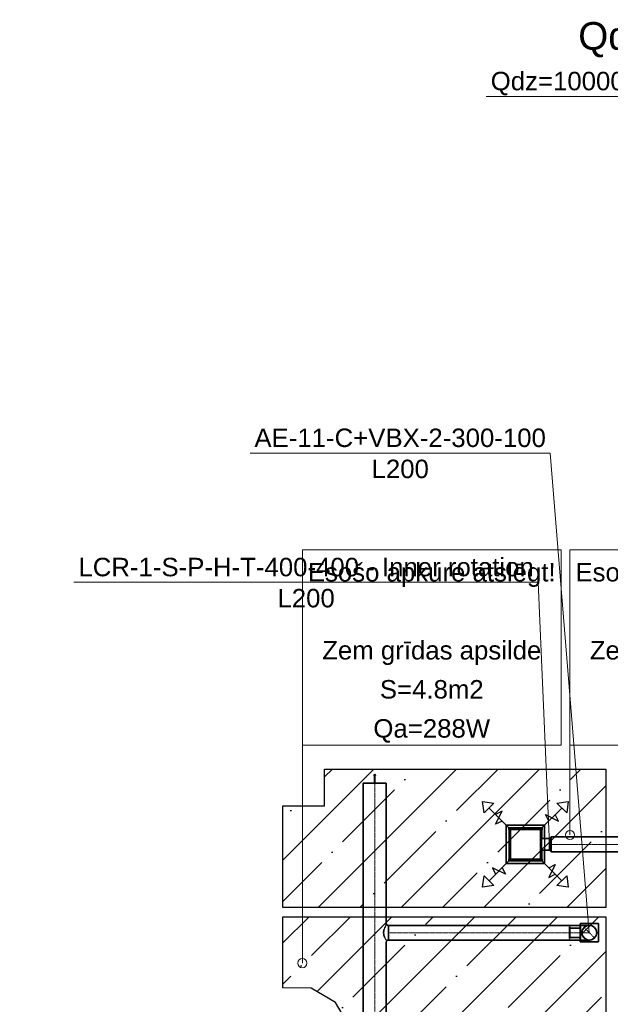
# Model space of a CAD drawing. Header units: millimetres. Extents: x -134161 to 355560, y -27497 to 30328.
# Tile 55 of 95: x 139148 to 145552, y -12609 to -1936. Entities that reach past the tile are written whole.
import ezdxf

# ---------------------------------------------------------------- set-up
doc = ezdxf.new("R2010")
doc.units = ezdxf.units.MM
for name, pattern in [('CenterLine', [17.2, 13, -2, 0.2, -2]), ('HIDDEN', [9.525, 6.35, -3.175]), ('UnderCeiling', [6.7, 4.2, -1, 0.5, -1])]:
    doc.linetypes.add(name, pattern=pattern)
for name, color, linetype in [('0000 RAKSTLAUKUMS - LAYOUT', 7, 'CONTINUOUS'), ('Dz1-Teksts-', 7, 'CONTINUOUS'), ('Vent-PN4-N', 7, 'CONTINUOUS'), ('Vent-PN4-N-Iekarta', 7, 'CONTINUOUS'), ('Vent-PN4-N-Teksts-', 7, 'CONTINUOUS'), ('Vent-PN4-P', 7, 'CONTINUOUS'), ('Vent-PN4-P-Iekarta', 7, 'CONTINUOUS'), ('Vent-PN4-P-Plusmas bulta', 7, 'CONTINUOUS'), ('Vent-PN4-P-Teksts-', 7, 'CONTINUOUS')]:
    doc.layers.add(name, color=color, linetype=linetype)
doc.layers.add('AVK-A_uzdevums', color=1, linetype='CONTINUOUS', lineweight=30)
doc.layers.add('AVK-K_uzdevums', color=6, linetype='CONTINUOUS', lineweight=30)
doc.styles.add('Arial', font='arial.ttf', dxfattribs={"height": 187.5})
doc.styles.add('PBL', font='arial.ttf')
pattern_1 = [(45, (141751.17, -16683.6), (-449.013, 449.013), []), (45, (142200.2, -16683.6), (-449.013, 449.013), [793.75, -158.75, 0, -158.75])]

# ---------------------------------------------------------------- blocks, each defined once
blk = doc.blocks.new('*U1155')
at = {"layer": 'Vent-PN4-N-Teksts-', "color": 7, "linetype": 'Continuous', "lineweight": 15}
for p, q in [((3150, 10051, 500), (-105, 10051, 500)), ((3573, 4851, 500), (3150, 10051, 500))]:
    blk.add_line(p, q, dxfattribs=at)
at = {"layer": 'Vent-PN4-N-Teksts-', "color": 7, "linetype": 'Continuous', "lineweight": 25, "style": 'Arial'}
for s, p in [('AE-11-C+VBX-2-300-100', (-58, 10116, 500)), ('L200', (1212, 9779, 500))]:
    blk.add_text(s, height=200, dxfattribs=at).set_placement(p)
blk = doc.blocks.new('*U1158')
at = {"layer": 'Vent-PN4-P-Teksts-', "color": 7, "linetype": 'Continuous', "lineweight": 15}
for p, q in [((3019, 8650, 2700), (-2014, 8650, 2700)), ((3143, 5809, 2700), (3019, 8650, 2700))]:
    blk.add_line(p, q, dxfattribs=at)
at = {"layer": 'Vent-PN4-P-Teksts-', "color": 7, "linetype": 'Continuous', "lineweight": 25, "style": 'Arial'}
for s, p in [('LCR-1-S-P-H-T-400-400 - Inner rotation', (-1966, 8715, 2700)), ('L200', (192, 8378, 2700))]:
    blk.add_text(s, height=200, dxfattribs=at).set_placement(p)
blk = doc.blocks.new('*U1231')
at = {"layer": 'Vent-PN4-P-Plusmas bulta', "color": 7, "linetype": 'Continuous', "lineweight": 25}
for p, q in [((2433, 6150, 2454), (2416, 6274, 2454)), ((2416, 6274, 2454), (2539, 6256, 2454)), ((2433, 6150, 2454), (2416, 6274, 2454)), ((2416, 6274, 2454), (2539, 6256, 2454)), ((2539, 6256, 2454), (2433, 6150, 2454)), ((2698, 5991, 2454), (2486, 6203, 2454)), ((3063, 5991, 2454), (3275, 6203, 2454)), ((3222, 6256, 2454), (3345, 6274, 2454)), ((3222, 6256, 2454), (3345, 6274, 2454)), ((3328, 6150, 2454), (3222, 6256, 2454)), ((3345, 6274, 2454), (3328, 6150, 2454)), ((3345, 6274, 2454), (3328, 6150, 2454)), ((2557, 6027, 2454), (2628, 6168, 2454)), ((2628, 6168, 2454), (2557, 6133, 2454)), ((3133, 6062, 2454), (3098, 6133, 2454)), ((3098, 6133, 2454), (3239, 6062, 2454)), ((3239, 6062, 2454), (3204, 6133, 2454)), ((2628, 6062, 2454), (2557, 6027, 2454)), ((2698, 5627, 2454), (2486, 5415, 2454)), ((2663, 5486, 2454), (2522, 5556, 2454)), ((2522, 5556, 2454), (2557, 5486, 2454)), ((2628, 5556, 2454), (2663, 5486, 2454)), ((3063, 5627, 2454), (3275, 5415, 2454)), ((3133, 5556, 2454), (3204, 5592, 2454)), ((3204, 5592, 2454), (3133, 5450, 2454)), ((2416, 5344, 2454), (2433, 5468, 2454)), ((2416, 5344, 2454), (2433, 5468, 2454)), ((2433, 5468, 2454), (2539, 5362, 2454)), ((3133, 5450, 2454), (3204, 5486, 2454)), ((3222, 5362, 2454), (3328, 5468, 2454)), ((3328, 5468, 2454), (3345, 5344, 2454)), ((3328, 5468, 2454), (3345, 5344, 2454)), ((2539, 5362, 2454), (2416, 5344, 2454)), ((2539, 5362, 2454), (2416, 5344, 2454)), ((3345, 5344, 2454), (3222, 5362, 2454)), ((3345, 5344, 2454), (3222, 5362, 2454))]:
    blk.add_line(p, q, dxfattribs=at)
blk = doc.blocks.new('*U1233')
at = {"layer": 'Vent-PN4-N', "color": 1, "linetype": 'UnderCeiling', "lineweight": 35}
for p, q in [((1121, 4963, 2700), (1121, 4739, 2700)), ((1367, 4925, 2731), (1357, 4908, 2757)), ((1371, 4931, 2700), (1367, 4925, 2731)), ((1371, 4963, 2700), (1371, 4931, 2700)), ((1346, 4882, 2774), (1342, 4851, 2780)), ((1342, 4851, 2780), (1346, 4821, 2774)), ((1357, 4908, 2757), (1346, 4882, 2774)), ((1346, 4821, 2774), (1357, 4795, 2757)), ((1357, 4795, 2757), (1367, 4777, 2731)), ((1367, 4777, 2731), (1371, 4771, 2700)), ((1371, 4747, 2700), (1371, 4739, 2700))]:
    blk.add_line(p, q, dxfattribs=at)
at = {"layer": 'Vent-PN4-N', "color": 7, "linetype": 'CenterLine', "lineweight": 18}
blk.add_line((1246, 4963, 2700), (1246, 4739, 2700), dxfattribs=at)
at = {"layer": 'Vent-PN4-N', "color": 1, "linetype": 'UnderCeiling', "lineweight": 35}
blk.add_ellipse((1395, 4955, 2700), major_axis=(-24, 0), ratio=1, start_param=0, end_param=1.570796, dxfattribs=at)
at = {"layer": 'Vent-PN4-N', "color": 1, "linetype": 'UnderCeiling', "lineweight": 35, "extrusion": (1, 0, 0)}
blk.add_ellipse((1395, 4851, 2700), major_axis=(0, 80), ratio=1, start_param=0, end_param=3.141593, dxfattribs=at)
at = {"layer": 'Vent-PN4-N', "color": 1, "linetype": 'UnderCeiling', "lineweight": 35, "extrusion": (0, 0, -1)}
blk.add_ellipse((1395, 4747, 2700), major_axis=(-24, 0), ratio=1, start_param=0, end_param=1.570796, dxfattribs=at)
blk = doc.blocks.new('*U1234')
at = {"layer": 'Vent-PN4-N', "color": 1, "linetype": 'UnderCeiling', "lineweight": 35}
for p, q in [((1121, 4963, 2700), (1121, 6471, 2700)), ((1371, 4963, 2700), (1371, 6471, 2700))]:
    blk.add_line(p, q, dxfattribs=at)
at = {"layer": 'Vent-PN4-N', "color": 7, "linetype": 'CenterLine', "lineweight": 18}
blk.add_line((1246, 4963, 2700), (1246, 6471, 2700), dxfattribs=at)
blk = doc.blocks.new('*U1235')
at = {"layer": 'Vent-PN4-N-Iekarta', "color": 1, "linetype": 'Continuous', "lineweight": 35}
for p, q in [((3357, 4789, 402), (3357, 4914, 402)), ((3357, 4914, 402), (3363, 4914, 402)), ((3363, 4914, 402), (3363, 4789, 402)), ((3673, 4951, 390), (3473, 4951, 390)), ((3473, 4951, 390), (3473, 4751, 390)), ((3673, 4751, 390), (3673, 4951, 390)), ((3473, 4901, 390), (3363, 4901, 390)), ((3473, 4801, 390), (3473, 4901, 390)), ((3357, 4789, 402), (3363, 4789, 402)), ((3473, 4801, 390), (3363, 4801, 390)), ((3673, 4751, 390), (3473, 4751, 390))]:
    blk.add_line(p, q, dxfattribs=at)
blk.add_circle((3573, 4851, 500), 80, dxfattribs=at)
blk = doc.blocks.new('*U1236')
at = {"layer": 'Vent-PN4-N', "color": 7, "linetype": 'Continuous', "lineweight": -3}
for p, q in [((3573, 4851, 2354), (3573, 4851, 2353)), ((3573, 4851, 2104), (3573, 4851, 2103)), ((3573, 4851, 1854), (3573, 4851, 1853)), ((3573, 4851, 1604), (3573, 4851, 1603)), ((3573, 4851, 1354), (3573, 4851, 1353)), ((3573, 4851, 1104), (3573, 4851, 1103)), ((3573, 4851, 854), (3573, 4851, 853)), ((3573, 4851, 604), (3573, 4851, 603))]:
    blk.add_line(p, q, dxfattribs=at)
blk = doc.blocks.new('*U1237')
at = {"layer": 'Vent-PN4-N', "color": 7, "linetype": 'UnderCeiling', "lineweight": 18}
blk.add_line((3517, 4908, 2604), (3630, 4795, 2604), dxfattribs=at)
at = {"layer": 'Vent-PN4-N', "color": 1, "linetype": 'UnderCeiling', "lineweight": 35, "extrusion": (-1, 0, 0)}
blk.add_ellipse((3477, 4851, 2700), major_axis=(0, -80), ratio=1, start_param=0, end_param=3.141593, dxfattribs=at)
at = {"layer": 'Vent-PN4-N', "color": 1, "linetype": 'UnderCeiling', "lineweight": 35, "extrusion": (0, 1, 0)}
for centre in [(3477, 4931, 2604), (3477, 4771, 2604)]:
    blk.add_ellipse(centre, major_axis=(0, 0, 96), ratio=1, start_param=0, end_param=1.570796, dxfattribs=at)
at = {"layer": 'Vent-PN4-N', "color": 7, "linetype": 'HIDDEN', "lineweight": -3, "extrusion": (0, 0, -1)}
blk.add_ellipse((3573, 4851, 2604), major_axis=(0, -80), ratio=1, start_param=0, end_param=3.141593, dxfattribs=at)
at = {"layer": 'Vent-PN4-N', "color": 1, "linetype": 'UnderCeiling', "lineweight": 35, "extrusion": (0, 0, -1)}
blk.add_ellipse((3573, 4851, 2604), major_axis=(0, 80), ratio=1, start_param=0, end_param=3.141593, dxfattribs=at)
at = {"layer": 'Vent-PN4-N', "color": 7, "linetype": 'CenterLine', "lineweight": 18, "extrusion": (0, 1, 0)}
blk.add_ellipse((3477, 4851, 2604), major_axis=(0, 0, 96), ratio=1, start_param=0, end_param=1.570796, dxfattribs=at)
blk = doc.blocks.new('*U1238')
at = {"layer": 'Vent-PN4-N', "color": 1, "linetype": 'UnderCeiling', "lineweight": 35}
for p, q in [((1395, 4931, 2700), (3477, 4931, 2700)), ((1395, 4771, 2700), (3477, 4771, 2700))]:
    blk.add_line(p, q, dxfattribs=at)
at = {"layer": 'Vent-PN4-N', "color": 7, "linetype": 'CenterLine', "lineweight": 18}
blk.add_line((1395, 4851, 2700), (3477, 4851, 2700), dxfattribs=at)
blk = doc.blocks.new('*U1239')
at = {"layer": 'Vent-PN4-N', "color": 1, "linetype": 'UnderCeiling', "lineweight": 35}
for p, q in [((1121, 3325, 2700), (1121, 4739, 2700)), ((1371, 3325, 2700), (1371, 4739, 2700))]:
    blk.add_line(p, q, dxfattribs=at)
at = {"layer": 'Vent-PN4-N', "color": 7, "linetype": 'CenterLine', "lineweight": 18}
blk.add_line((1246, 3325, 2700), (1246, 4739, 2700), dxfattribs=at)
blk = doc.blocks.new('*U1240')
at = {"layer": 'Vent-PN4-P-Iekarta', "color": 5, "linetype": 'Continuous', "lineweight": 35}
for p, q in [((3143, 5872, 2700), (3160, 5889, 2700)), ((3143, 5747, 2700), (3160, 5729, 2700))]:
    blk.add_line(p, q, dxfattribs=at)
at = {"layer": 'Vent-PN4-P-Iekarta', "color": 7, "linetype": 'CenterLine', "lineweight": 18}
blk.add_line((3143, 5809, 2700), (3160, 5809, 2700), dxfattribs=at)
at = {"layer": 'Vent-PN4-P-Iekarta', "color": 5, "linetype": 'Continuous', "lineweight": 35, "extrusion": (1, 0, 0)}
for centre, major_axis in [((3143, 5809, 2700), (0, 62.5)), ((3160, 5809, 2700), (0, 80))]:
    blk.add_ellipse(centre, major_axis=major_axis, ratio=1, start_param=0, end_param=3.141593, dxfattribs=at)
blk = doc.blocks.new('*U1241')
at = {"layer": 'Vent-PN4-P-Iekarta', "color": 5, "linetype": 'Continuous', "lineweight": 35}
for p, q in [((2673, 5602, 2455), (2673, 6017, 2455)), ((2673, 6017, 2455), (3088, 6017, 2455)), ((2701, 5972, 2553), (2701, 5989, 2553)), ((2701, 5989, 2553), (2718, 5989, 2553)), ((2718, 5989, 2553), (2718, 5972, 2553)), ((3043, 5987, 2550), (2718, 5987, 2550)), ((3061, 5989, 2553), (3043, 5989, 2553)), ((3043, 5989, 2553), (3043, 5972, 2553)), ((3061, 5972, 2553), (3061, 5989, 2553)), ((3088, 6017, 2455), (3088, 5872, 2455)), ((2718, 5972, 2553), (2701, 5972, 2553)), ((2703, 5647, 2550), (2703, 5972, 2550)), ((2718, 5647, 2780), (2718, 5972, 2780)), ((2718, 5972, 2780), (3043, 5972, 2780)), ((3043, 5972, 2780), (3043, 5647, 2780)), ((3043, 5972, 2553), (3061, 5972, 2553)), ((3143, 5872, 2700), (3043, 5872, 2700)), ((3059, 5872, 2550), (3059, 5972, 2550)), ((3143, 5747, 2700), (3043, 5747, 2700)), ((3059, 5647, 2550), (3059, 5747, 2550)), ((3088, 5747, 2455), (3088, 5602, 2455)), ((3088, 5602, 2455), (2673, 5602, 2455)), ((2701, 5629, 2553), (2701, 5647, 2553)), ((2701, 5647, 2553), (2718, 5647, 2553)), ((2718, 5629, 2553), (2701, 5629, 2553)), ((3043, 5647, 2780), (2718, 5647, 2780)), ((2718, 5647, 2553), (2718, 5629, 2553)), ((3043, 5631, 2550), (2718, 5631, 2550)), ((3061, 5647, 2553), (3043, 5647, 2553)), ((3043, 5647, 2553), (3043, 5629, 2553)), ((3043, 5629, 2553), (3061, 5629, 2553)), ((3061, 5629, 2553), (3061, 5647, 2553))]:
    blk.add_line(p, q, dxfattribs=at)
at = {"layer": 'Vent-PN4-P-Iekarta', "color": 7, "linetype": 'HIDDEN', "lineweight": -3}
for p, q in [((2701, 5989, 2553), (2701, 5989, 2455)), ((2718, 5989, 2553), (2718, 5989, 2455)), ((3043, 5989, 2553), (3043, 5989, 2455)), ((3061, 5989, 2553), (3061, 5989, 2455)), ((2701, 5972, 2455), (2701, 5972, 2553)), ((2703, 5972, 2550), (2703, 5972, 2455)), ((3059, 5972, 2550), (3059, 5972, 2455)), ((3059, 5747, 2550), (3059, 5872, 2550)), ((3061, 5972, 2455), (3061, 5972, 2553)), ((3088, 5872, 2455), (3088, 5747, 2455)), ((2701, 5647, 2553), (2701, 5647, 2455)), ((2701, 5629, 2455), (2701, 5629, 2553)), ((2703, 5647, 2455), (2703, 5647, 2550)), ((2718, 5629, 2553), (2718, 5629, 2455)), ((3043, 5629, 2553), (3043, 5629, 2455)), ((3059, 5647, 2455), (3059, 5647, 2550)), ((3061, 5647, 2553), (3061, 5647, 2455)), ((3061, 5629, 2455), (3061, 5629, 2553))]:
    blk.add_line(p, q, dxfattribs=at)
at = {"layer": 'Vent-PN4-P-Iekarta', "color": 7, "linetype": 'HIDDEN', "lineweight": -3, "extrusion": (-1, 0, 0)}
blk.add_ellipse((3043, 5809, 2700), major_axis=(0, -62.5), ratio=1, start_param=0, end_param=3.141593, dxfattribs=at)
at = {"layer": 'Vent-PN4-P-Iekarta', "color": 5, "linetype": 'Continuous', "lineweight": 35, "extrusion": (-1, 0, 0)}
blk.add_ellipse((3143, 5809, 2700), major_axis=(0, -62.5), ratio=1, start_param=0, end_param=3.141593, dxfattribs=at)
blk = doc.blocks.new('*U1242')
at = {"layer": 'Vent-PN4-P', "color": 5, "linetype": 'UnderCeiling', "lineweight": 35}
for p, q in [((3887, 5889, 2700), (3160, 5889, 2700)), ((3887, 5729, 2700), (3160, 5729, 2700))]:
    blk.add_line(p, q, dxfattribs=at)
at = {"layer": 'Vent-PN4-P', "color": 7, "linetype": 'CenterLine', "lineweight": 18}
blk.add_line((3887, 5809, 2700), (3160, 5809, 2700), dxfattribs=at)
blk = doc.blocks.new('*U1245')
at = {"layer": 'Vent-PN4-N', "color": 1, "linetype": 'Continuous', "lineweight": 35}
for p, q in [((1246, 6571, 2700), (1237, 6551, 2700)), ((1237, 6551, 2700), (1243, 6551, 2700)), ((1243, 6551, 2700), (1243, 6471, 2700)), ((1255, 6551, 2700), (1246, 6571, 2700)), ((1249, 6471, 2700), (1249, 6551, 2700)), ((1249, 6551, 2700), (1255, 6551, 2700)), ((1371, 6471, 2700), (1121, 6471, 2700)), ((1243, 6471, 2700), (1249, 6471, 2700))]:
    blk.add_line(p, q, dxfattribs=at)
blk = doc.blocks.new('*U1985')
at = {"layer": 'Dz1-Teksts-', "color": 7, "linetype": 'Continuous', "lineweight": 0}
for p, q in [((4348, 13914, 2500), (2454, 13914, 2500)), ((4665, 13081, 2500), (4348, 13914, 2500))]:
    blk.add_line(p, q, dxfattribs=at)
at = {"layer": 'Dz1-Teksts-', "color": 7, "linetype": 'Continuous', "lineweight": 0, "extrusion": (0, 0, -1)}
blk.add_circle((-4665, 13081, -2500), 25, dxfattribs=at)
at = {"layer": 'Dz1-Teksts-', "color": 7, "linetype": 'Continuous', "lineweight": 0, "style": 'Arial'}
blk.add_text('Qdz=10000 W', height=200, dxfattribs=at).set_placement((2504, 13983, 2500))
blk = doc.blocks.new('*U2102')
at = {"layer": 'AVK-A_uzdevums', "color": 7, "linetype": 'Continuous', "lineweight": 18}
for p, q in [((462, 6885), (462, 9001)), ((462, 9001), (3268, 9001)), ((3268, 9001), (3268, 6885)), ((462, 4522), (462, 6885)), ((3268, 6885), (462, 6885))]:
    blk.add_line(p, q, dxfattribs=at)
at = {"layer": 'AVK-A_uzdevums', "color": 7, "linetype": 'Continuous', "lineweight": 18, "extrusion": (0, 0, -1)}
blk.add_circle((-462, 4522), 50, dxfattribs=at)
at = {"layer": 'AVK-A_uzdevums', "color": 7, "linetype": 'Continuous', "lineweight": 25, "style": 'Arial'}
for s, p in [('Esošo apkure atslēgt!', (521, 8659)), ('Zem grīdas apsilde', (677, 7813)), ('S=4.8m2', (1302, 7390)), ('Qa=288W', (1232, 6966))]:
    blk.add_text(s, height=200, dxfattribs=at).set_placement(p)
blk = doc.blocks.new('*U2103')
at = {"layer": 'AVK-A_uzdevums', "color": 7, "linetype": 'Continuous', "lineweight": 18}
for p, q in [((3363, 6885), (3363, 9001)), ((3363, 9001), (6169, 9001)), ((6169, 9001), (6169, 6885)), ((3363, 5911), (3363, 6885)), ((6169, 6885), (3363, 6885))]:
    blk.add_line(p, q, dxfattribs=at)
at = {"layer": 'AVK-A_uzdevums', "color": 7, "linetype": 'Continuous', "lineweight": 18, "extrusion": (0, 0, -1)}
blk.add_circle((-3363, 5911), 50, dxfattribs=at)
at = {"layer": 'AVK-A_uzdevums', "color": 7, "linetype": 'Continuous', "lineweight": 25, "style": 'Arial'}
for s, p in [('Esošo apkure atslēgt!', (3422, 8659)), ('Zem grīdas apsilde', (3578, 7813)), ('S=5.1m2', (4203, 7390)), ('Qa=306W', (4133, 6966))]:
    blk.add_text(s, height=200, dxfattribs=at).set_placement(p)

msp = doc.modelspace()

# ---------------------------------------------------------------- hatches: boundary and pattern name
at = {"layer": 'AVK-A_uzdevums'}
h = msp.add_hatch(dxfattribs=at)
h.set_pattern_fill('ANSI35', color=256, scale=100)
h.set_pattern_definition(pattern_1)
h.paths.add_polyline_path([(142453, -10059), (145502, -10059), (145502, -11559), (142002, -11559), (142002, -10457), (142453, -10457)])
h = msp.add_hatch(dxfattribs=at)
h.set_pattern_fill('ANSI35', color=256, scale=100)
h.set_pattern_definition(pattern_1)
h.paths.add_polyline_path([(142002, -11659), (145502, -11659), (145502, -13159), (142730, -13159), (142726, -12852), (142572, -12588), (142310, -12434), (142002, -12430)])

# ---------------------------------------------------------------- linework, layer by layer
for points in [[(142453, -10059), (145502, -10059), (145502, -11559), (142002, -11559), (142002, -10457), (142453, -10457)], [(142002, -11659), (145502, -11659), (145502, -13159), (142730, -13159), (142726, -12852), (142572, -12588), (142310, -12434), (142002, -12430)]]:
    msp.add_lwpolyline(points, close=True, dxfattribs=at)

# ---------------------------------------------------------------- block references
for name in ['*U2102', '*U2103']:
    msp.add_blockref(name, (141751, -16684), dxfattribs=at)
at = {"layer": 'Dz1-Teksts-'}
msp.add_blockref('*U1985', (141751, -16684), dxfattribs=at)
at = {"layer": 'Vent-PN4-N'}
for name in ['*U1245', '*U1234', '*U1233', '*U1238', '*U1237', '*U1236', '*U1239']:
    msp.add_blockref(name, (141751, -16684), dxfattribs=at)
at = {"layer": 'Vent-PN4-N-Iekarta'}
msp.add_blockref('*U1235', (141751, -16684), dxfattribs=at)
at = {"layer": 'Vent-PN4-N-Teksts-'}
msp.add_blockref('*U1155', (141751, -16684), dxfattribs=at)
at = {"layer": 'Vent-PN4-P'}
msp.add_blockref('*U1242', (141751, -16684), dxfattribs=at)
at = {"layer": 'Vent-PN4-P-Iekarta'}
for name in ['*U1241', '*U1240']:
    msp.add_blockref(name, (141751, -16684), dxfattribs=at)
at = {"layer": 'Vent-PN4-P-Plusmas bulta'}
msp.add_blockref('*U1231', (141751, -16684), dxfattribs=at)
at = {"layer": 'Vent-PN4-P-Teksts-'}
msp.add_blockref('*U1158', (141751, -16684), dxfattribs=at)

# ---------------------------------------------------------------- texts
at = {"layer": '0000 RAKSTLAUKUMS - LAYOUT', "insert": (627, -5595), "char_height": 230, "width": 7851.02, "attachment_point": 1, "style": 'PBL'}
msp.add_mtext('{\\fArial|b0|i0|c186|p34;Piezīmes:\\P\\pi-690,l920,t920;1.^IVisi izmēri doti milimetros (mm), bet augstuma atzīmes metros (m).\\P2.^ISkatīt kopā ar inventerizācijas lietu kad.apz. \\fArial|b0|i1|c186|p34;01001190285002\\fArial|b0|i0|c186|p34; veiktu \\fArial|b0|i1|c186|p34;27.05.2021}.', dxfattribs=at)
at = {"layer": 'AVK-K_uzdevums', "insert": (145204, -1962), "char_height": 300, "width": 1929.17, "attachment_point": 1, "style": 'PBL'}
msp.add_mtext('{\\fArial|b0|i0|c186|p34;Qdz=10kW}', dxfattribs=at)

doc.saveas('drawing.dxf')
